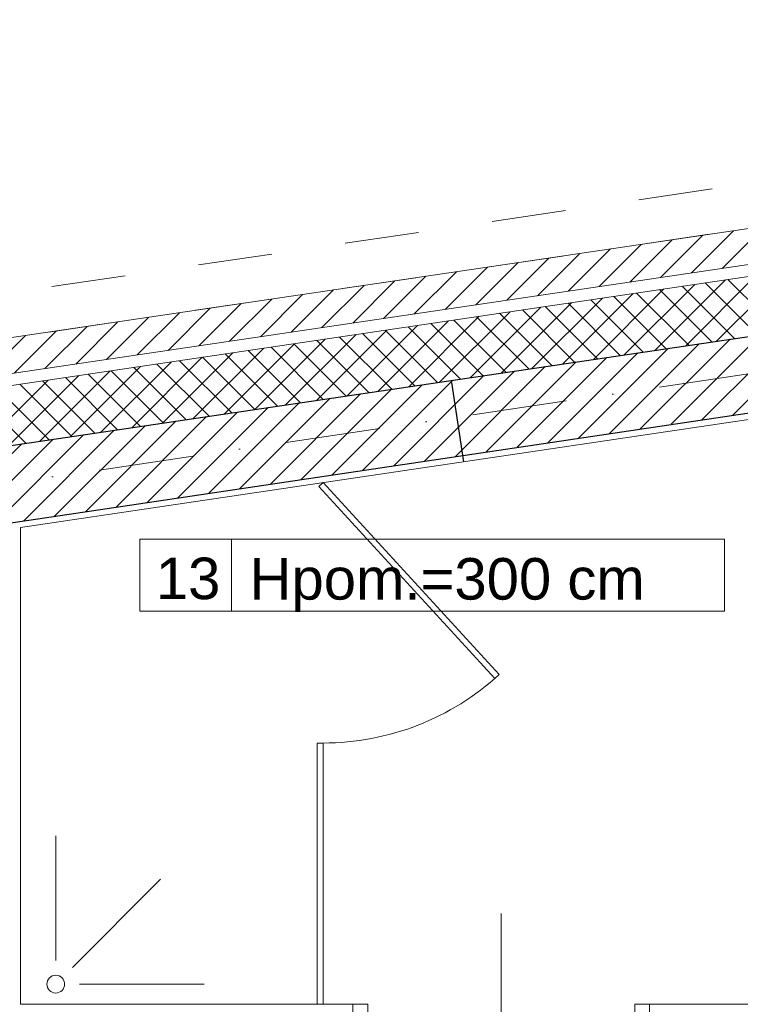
# Model space of a CAD drawing. Header units: metres. Extents: x 10441 to 19716, y -6570 to 1447.
# Tile 62 of 136: x 15585 to 15828, y -3391 to -3059. Entities that reach past the tile are written whole.
import ezdxf
from ezdxf.enums import TextEntityAlignment as Align

# ---------------------------------------------------------------- set-up
doc = ezdxf.new("R2010")
doc.units = ezdxf.units.M
doc.header["$MEASUREMENT"] = 0
doc.linetypes.add('8', pattern=[0.5, 0.25, -0.25])
doc.linetypes.add('DASHDOT', pattern=[25.4, 12.7, -6.35, 0, -6.35])
for name, color, linetype, lineweight in [('#elektryczne', 8, 'Continuous', 20), ('A_DRZWI', 8, 'Continuous', 5), ('A_HACZE', 8, 'Continuous', 5), ('A_OSIE', 8, 'Continuous', 13), ('A_OZACZENIE DRZWI', 8, 'Continuous', 13), ('A_OZNACZENIA OKIEN', 8, 'Continuous', 13), ('A_PROJEKTOWANE ŚCIANY MUROWANE NOŚNE', 8, 'Continuous', 30), ('A_STAL CIENKIE', 8, 'Continuous', 0), ('A_TABELKI POM.', 8, 'Continuous', 20), ('A_TYNK', 8, 'Continuous', 5), ('A_WYMIARY WEWNETRZNE', 8, 'Continuous', 18), ('A_WYPOSAŻENIE SANITARNE', 8, 'Continuous', 5)]:
    doc.layers.add(name, color=color, linetype=linetype, lineweight=lineweight)
doc.layers.add('A_OZNACZENIA WARSTW', color=8, linetype='Continuous')
doc.styles.add('ARIAL', font='arial.ttf')
doc.styles.add('m1_romans', font='romans.shx', dxfattribs={"width": 0.8})

# ---------------------------------------------------------------- blocks, each defined once
blk = doc.blocks.new('podkład')
at = {"layer": 'A_DRZWI', "color": 8, "ltscale": 2}
for points in [[(11520.29, -1146.2), (11515.29, -1146.2), (11515.29, -1162.7), (11520.29, -1162.7)], [(11615.29, -1146.2), (11610.29, -1146.2), (11610.29, -1162.7), (11615.29, -1162.7)]]:
    blk.add_lwpolyline(points, close=True, dxfattribs=at)
at = {"layer": 'A_HACZE', "color": 8, "linetype": 'Continuous'}
for p, q in [((11643.61, -885.46), (11629.37, -899.7)), ((11653.99, -883.93), (11639.75, -898.16)), ((11622.86, -888.53), (11608.63, -902.77)), ((11633.24, -887), (11619, -901.24)), ((11602.12, -891.6), (11587.88, -905.84)), ((11612.49, -890.07), (11598.25, -904.31)), ((11581.37, -894.68), (11567.13, -908.91)), ((11591.74, -893.14), (11577.5, -907.38)), ((11550.24, -899.28), (11536.01, -913.52)), ((11560.62, -897.75), (11546.38, -911.98)), ((11570.99, -896.21), (11556.75, -910.45)), ((11661.63, -898.97), (11637.89, -922.7)), ((11529.49, -902.35), (11515.26, -916.59)), ((11539.87, -900.82), (11525.63, -915.06)), ((11640.88, -902.04), (11617.14, -925.77)), ((11651.25, -900.5), (11627.52, -924.23)), ((11659.32, -919.53), (11641.71, -901.91)), ((11508.75, -905.42), (11494.51, -919.66)), ((11519.12, -903.89), (11504.88, -918.13)), ((11620.13, -905.11), (11596.4, -928.84)), ((11630.5, -903.57), (11606.77, -927.31)), ((11636.22, -922.95), (11618.61, -905.33)), ((11643.92, -921.81), (11626.31, -904.19)), ((11651.62, -920.67), (11634.01, -903.05)), ((11488, -908.5), (11473.76, -922.73)), ((11498.37, -906.96), (11484.13, -921.2)), ((11599.38, -908.18), (11575.65, -931.91)), ((11609.75, -906.64), (11586.02, -930.38)), ((11613.12, -926.36), (11595.51, -908.75)), ((11620.82, -925.23), (11603.21, -907.61)), ((11628.52, -924.09), (11610.91, -906.47)), ((11467.25, -911.57), (11453.01, -925.81)), ((11477.62, -910.03), (11463.38, -924.27)), ((11578.63, -911.25), (11554.9, -934.98)), ((11589, -909.72), (11565.27, -933.45)), ((11590.03, -929.78), (11572.41, -912.17)), ((11597.73, -928.64), (11580.11, -911.03)), ((11605.42, -927.5), (11587.81, -909.89)), ((11446.5, -914.64), (11432.26, -928.88)), ((11456.87, -913.1), (11442.64, -927.34)), ((11547.51, -915.86), (11523.77, -939.59)), ((11557.88, -914.32), (11534.15, -938.05)), ((11568.26, -912.79), (11544.52, -936.52)), ((11566.93, -933.2), (11549.32, -915.59)), ((11574.63, -932.06), (11557.01, -914.45)), ((11582.33, -930.92), (11564.71, -913.31)), ((11415.38, -919.24), (11401.14, -933.48)), ((11425.75, -917.71), (11411.51, -931.95)), ((11436.12, -916.17), (11421.89, -930.41)), ((11526.76, -918.93), (11503.03, -942.66)), ((11537.13, -917.39), (11513.4, -941.13)), ((11543.83, -936.62), (11526.22, -919.01)), ((11551.53, -935.48), (11533.92, -917.87)), ((11559.23, -934.34), (11541.62, -916.73)), ((11663.15, -918.96), (11632.93, -949.17)), ((11673.52, -917.42), (11643.32, -947.62)), ((11405, -920.78), (11390.76, -935.02)), ((11506.01, -922), (11482.28, -945.73)), ((11516.38, -920.46), (11492.65, -944.2)), ((11520.73, -940.04), (11503.12, -922.43)), ((11528.43, -938.9), (11510.82, -921.29)), ((11536.13, -937.76), (11518.52, -920.15)), ((11642.4, -922.03), (11612.16, -952.27)), ((11652.77, -920.49), (11622.55, -950.72)), ((11485.26, -925.07), (11461.53, -948.8)), ((11495.63, -923.54), (11471.9, -947.27)), ((11497.64, -943.46), (11480.02, -925.85)), ((11505.33, -942.32), (11487.72, -924.71)), ((11513.03, -941.18), (11495.42, -923.57)), ((11621.65, -925.1), (11591.38, -955.37)), ((11632.03, -923.57), (11601.77, -953.82)), ((11464.51, -928.14), (11440.78, -951.88)), ((11474.89, -926.61), (11451.15, -950.34)), ((11482.24, -945.74), (11464.62, -928.13)), ((11489.94, -944.6), (11472.32, -926.99)), ((11600.9, -928.17), (11570.61, -958.47)), ((11611.28, -926.64), (11580.99, -956.92)), ((11443.76, -931.21), (11420.03, -954.95)), ((11454.14, -929.68), (11430.4, -953.41)), ((11459.14, -949.16), (11441.53, -931.54)), ((11466.84, -948.02), (11449.23, -930.4)), ((11474.54, -946.88), (11456.92, -929.27)), ((11580.15, -931.24), (11549.83, -961.57)), ((11590.53, -929.71), (11560.22, -960.02)), ((11412.64, -935.82), (11388.91, -959.55)), ((11423.01, -934.28), (11399.28, -958.02)), ((11433.39, -932.75), (11409.66, -956.48)), ((11436.04, -952.58), (11418.43, -934.96)), ((11443.74, -951.44), (11426.13, -933.82)), ((11451.44, -950.3), (11433.83, -932.68)), ((11559.4, -934.32), (11529.05, -964.67)), ((11569.78, -932.78), (11539.44, -963.12)), ((11412.94, -956), (11395.33, -938.38)), ((11420.64, -954.86), (11403.03, -937.24)), ((11428.34, -953.72), (11410.73, -936.1)), ((11528.28, -938.92), (11497.89, -969.31)), ((11538.66, -937.39), (11508.28, -967.77)), ((11549.03, -935.85), (11518.66, -966.22)), ((11405.25, -957.13), (11387.63, -939.52)), ((11507.53, -941.99), (11477.11, -972.41)), ((11517.91, -940.46), (11487.5, -970.86)), ((11486.78, -945.06), (11456.34, -975.51)), ((11497.16, -943.53), (11466.72, -973.96)), ((11466.03, -948.14), (11435.56, -978.61)), ((11476.41, -946.6), (11445.95, -977.06)), ((11445.29, -951.21), (11414.78, -981.71)), ((11455.66, -949.67), (11425.17, -980.16)), ((11424.54, -954.28), (11394.01, -984.81)), ((11434.91, -952.74), (11404.4, -983.26)), ((11414.16, -955.81), (11363.8, -1006.18)), ((11403.79, -957.35), (11363.8, -997.34))]:
    blk.add_line(p, q, dxfattribs=at)
at = {"layer": 'A_OSIE', "color": 8, "linetype": 'DASHDOT', "ltscale": 2.5}
blk.add_line((10108.73, -1161.68), (13256.84, -695.71), dxfattribs=at)
at = {"layer": 'A_OZACZENIE DRZWI', "color": 8}
blk.add_line((11565.29, -1184.65), (11565.29, -1115.63), dxfattribs=at)
at = {"layer": 'A_OZNACZENIA WARSTW', "color": 8, "linetype": 'Continuous'}
blk.add_line((11548.58, -936.66), (11552.54, -963.37), dxfattribs=at)
at = {"layer": 'A_PROJEKTOWANE ŚCIANY MUROWANE NOŚNE', "color": 8}
for p, q in [((11094.83, -1003.08), (12186.65, -841.47)), ((11388.8, -985.58), (12048.8, -887.15))]:
    blk.add_line(p, q, dxfattribs=at)
at = {"layer": 'A_STAL CIENKIE', "color": 8, "linetype": '8', "ltscale": 100}
for p, q in [((10325.66, -1065.38), (13908.4, -535.07)), ((13910.62, -549.91), (10327.86, -1080.21))]:
    blk.add_line(p, q, dxfattribs=at)
at = {"layer": 'A_TYNK', "color": 8, "linetype": 'Continuous'}
for p, q in [((11089.56, -967.47), (12181.38, -805.87)), ((11091.32, -979.34), (12183.13, -817.74)), ((11091.9, -983.3), (12183.72, -821.69))]:
    blk.add_line(p, q, dxfattribs=at)
at = {"layer": 'A_TYNK', "color": 8}
for p, q in [((11701.79, -941.28), (11403.3, -985.46)), ((11403.3, -1146.2), (11403.3, -985.46)), ((11515.29, -1146.2), (11403.3, -1146.2)), ((11701.79, -1146.2), (11615.29, -1146.2))]:
    blk.add_line(p, q, dxfattribs=at)
at = {"layer": 'A_WYMIARY WEWNETRZNE', "color": 8, "linetype": 'Continuous'}
for p, q in [((11443.5, -1013.69), (11443.5, -989.46)), ((11443.5, -989.46), (11640.48, -989.46)), ((11474.37, -989.46), (11474.37, -1013.69)), ((11640.48, -989.46), (11640.48, -1013.69)), ((11640.48, -1013.69), (11443.5, -1013.69))]:
    blk.add_line(p, q, dxfattribs=at)
at = {"layer": 'A_WYPOSAŻENIE SANITARNE', "color": 8}
for p, q in [((11503.81, -971.71), (11505.29, -970.36)), ((11563.17, -1036.37), (11503.81, -971.71)), ((11505.29, -970.36), (11564.64, -1035.02)), ((11564.64, -1035.02), (11563.17, -1036.37)), ((11503.29, -1058.13), (11505.29, -1058.13)), ((11503.29, -1146.2), (11503.29, -1058.13)), ((11505.29, -1058.13), (11505.29, -1146.2)), ((11415.17, -1131.4), (11415.17, -1089.4)), ((11420.83, -1133.75), (11450.53, -1104.05)), ((11423.17, -1139.4), (11465.17, -1139.4)), ((11505.29, -1146.2), (11503.29, -1146.2))]:
    blk.add_line(p, q, dxfattribs=at)
blk.add_circle((11415.17, -1139.4), 3, dxfattribs=at)
blk.add_arc((11505.29, -970.36), 87.77, 270, 312.5502, dxfattribs=at)
at = {"layer": 'A_OZACZENIE DRZWI', "color": 8, "ltscale": 0.1, "style": 'm1_romans', "width": 0.8}
for rotation, p in [(98.4861, (12735.07, -773.13)), (360, (12573.8, -1012.7)), (90, (11565.29, -1150.14)), (90, (11872.29, -1150.14)), (90, (12230.03, -1245.64)), (90, (12385.87, -1249.44)), (90, (11565.29, -1370.89)), (90, (11872.29, -1370.89)), (90, (12230.03, -1370.89)), (90, (12389.3, -1370.89)), (90, (11748.79, -1556.15)), (90, (11986.6, -1556.15)), (90, (12389.3, -1556.15)), (360, (12235.05, -1664.2)), (360, (12235.05, -1880.2)), (90, (11745.78, -2001.94))]:
    blk.add_attdef('SZEROKOSC', text='', height=10, rotation=rotation, dxfattribs=at).set_placement(p, align=Align.BOTTOM_CENTER)
for rotation, p in [(98.4861, (12738.56, -773.47)), (360, (12572.95, -1016.09)), (90, (11568.68, -1150.99)), (90, (11875.68, -1150.99)), (90, (12233.42, -1246.49)), (90, (12389.27, -1250.29)), (90, (11568.68, -1371.74)), (90, (11875.68, -1371.74)), (90, (12233.42, -1371.74)), (90, (12392.69, -1371.74)), (90, (11752.19, -1557)), (90, (11990, -1557)), (90, (12392.69, -1557)), (360, (12234.2, -1667.59)), (360, (12234.2, -1883.59)), (90, (11749.18, -2002.79))]:
    blk.add_attdef('WYSOKOSC', text='', height=10, rotation=rotation, dxfattribs=at).set_placement(p, align=Align.TOP_CENTER)
at = {"layer": 'A_OZNACZENIA OKIEN', "color": 8, "linetype": 'Continuous', "lineweight": 18, "style": 'ARIAL'}
blk.add_text('Hpom.=300 cm', height=14, dxfattribs=at).set_placement((11480.49, -1009.8))
at = {"layer": 'A_OZNACZENIA OKIEN', "color": 8, "ltscale": 0.1, "style": 'm1_romans', "width": 0.8}
for rotation, p in [(278.8676, (13403.28, -587.56)), (278.8676, (13013.44, -645.27)), (278.8676, (12475.3, -724.92)), (278.8676, (12253.72, -757.72)), (0, (14011.09, -903.42)), (278.8676, (11051.11, -935.72)), (278.8676, (10670.26, -992.09)), (0, (14011.09, -1578.09)), (90, (10823, -2081.55)), (90, (11208, -2081.55)), (90, (11974, -2081.55)), (90, (13179.19, -2081.55)), (90, (13543.19, -2081.55))]:
    blk.add_attdef('WYSOKOSC', text='', height=10, rotation=rotation, dxfattribs=at).set_placement(p, align=Align.TOP_CENTER)
for rotation, p in [(278.8676, (13373.71, -593.04)), (278.8676, (12983.87, -650.74)), (278.8676, (12445.73, -730.4)), (278.8676, (12224.15, -763.19)), (0, (14017.48, -900.03)), (278.8676, (11021.54, -941.2)), (278.8676, (10640.69, -997.57)), (0, (14017.48, -1574.7)), (90, (10819.6, -2080.7)), (90, (11204.6, -2080.7)), (90, (11970.6, -2080.7)), (90, (13175.8, -2080.7)), (90, (13539.8, -2080.7))]:
    blk.add_attdef('SZEROKOSC', text='', height=10, rotation=rotation, dxfattribs=at).set_placement(p, align=Align.BOTTOM_CENTER)
at = {"layer": 'A_TABELKI POM.', "color": 8, "linetype": 'Continuous', "lineweight": 18, "style": 'ARIAL'}
blk.add_text('13', height=14, dxfattribs=at).set_placement((11448.9, -1009.65))

msp = doc.modelspace()

# ---------------------------------------------------------------- block references
at = {"layer": '#elektryczne', "color": 8, "linetype": 'Continuous', "lineweight": 18}
msp.add_blockref('podkład', (4182.37, -2244.78), dxfattribs=at)

doc.saveas('drawing.dxf')
